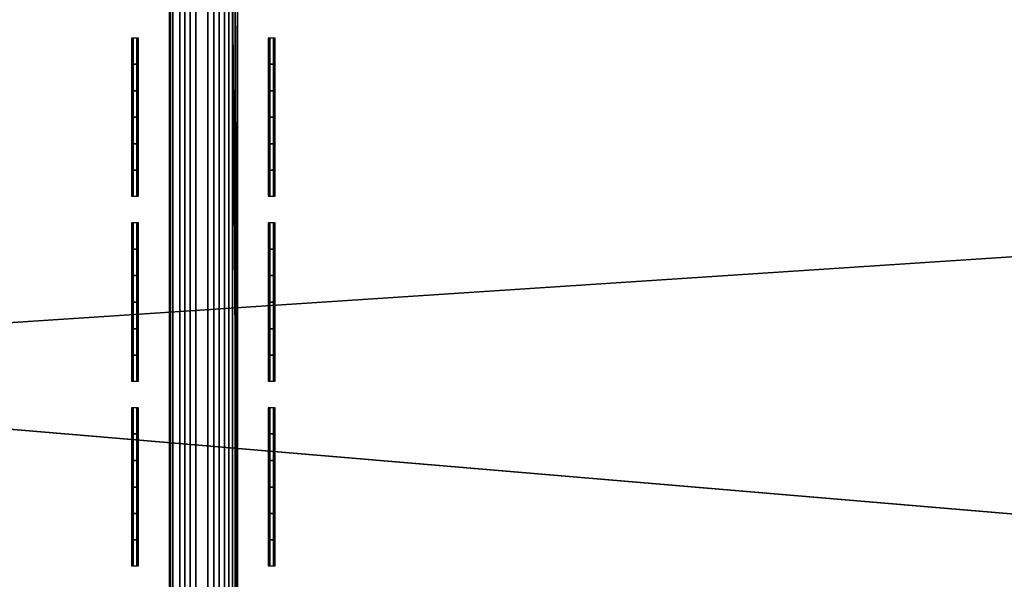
# Model space of a CAD drawing. Header units: inches. Extents: x 0 to 46, y -28.1 to 0.
# Tile 213 of 256: x 22.9 to 24.3, y -2.4 to -1.6. Entities that reach past the tile are written whole.
import ezdxf

# ---------------------------------------------------------------- set-up
doc = ezdxf.new("R2010")
doc.units = ezdxf.units.IN
doc.header["$LTSCALE"] = 0.03937
doc.header["$MEASUREMENT"] = 0
for name, color, linetype in [('A-FURN-3-ST-BK', 151, 'Continuous'), ('A-FURN-3-ST-SEAM', 250, 'Continuous'), ('A-FURN-3-STITCH', 15, 'Continuous')]:
    doc.layers.add(name, color=color, linetype=linetype)

msp = doc.modelspace()

# ---------------------------------------------------------------- meshes
at = {"layer": 'A-FURN-3-ST-BK'}
mesh = msp.add_polyface(dxfattribs=at)
corners = [(0.25, -5.4128, 31.5464), (45.75, -5.4128, 31.5464), (0.25, -5.2796, 31.8907), (45.75, -5.2796, 31.8907), (0.25, -5.0854, 32.2047), (45.75, -5.0854, 32.2047), (0.25, -4.8367, 32.4776), (45.75, -4.8367, 32.4776), (0.25, -4.5421, 32.7002), (45.75, -4.5421, 32.7002), (0.25, -4.2116, 32.8648), (45.75, -4.2116, 32.8648), (0.25, -3.8565, 32.9659), (45.75, -3.8565, 32.9659), (0.25, -3.4889, 33), (45.75, -0.5, 33), (0.25, -0.5, 33), (0.25, -0.3087, 32.9619), (45.75, -0.3087, 32.9619), (0.25, -0.1464, 32.8536), (45.75, -0.1464, 32.8536), (0.25, -0.0381, 32.6913), (45.75, -0.0381, 32.6913), (0.25, 0, 32.5), (45.75, 0, 5.25), (0.25, 0, 5.25), (0.25, -0.0335, 5.125), (45.75, -0.0335, 5.125), (0.25, -0.125, 5.0335), (45.75, -0.125, 5.0335), (0.25, -0.25, 5), (45.75, -4.1002, 5), (0.25, -4.1002, 5), (0.125, -0.0335, 32.5), (0.125, -0.3215, 32.931), (0.125, -0.1701, 32.8299), (0.125, -0.069, 32.6785), (0.125, -3.4889, 32.9665), (0.125, -5.2496, 31.8758), (0.125, -5.0586, 32.1845), (0.125, -4.8141, 32.4529), (0.125, -4.5245, 32.6717), (0.125, -4.1995, 32.8336), (0.125, -3.8504, 32.933), (0.125, -9.047, 18.6274), (0.25, -9.0792, 18.6366), (0.25, -9.0961, 18.4537), (0.125, -9.0627, 18.4568), (0.25, -9.0457, 18.277), (0.125, -9.0158, 18.2919), (0.25, -8.935, 18.1304), (0.125, -8.9124, 18.1552), (0.25, -8.7788, 18.0337), (0.125, -8.7667, 18.065), (0.25, -8.5982, 18), (0.1628, -0.0325, 5.1628), (0.244, -0.0451, 5.1069), (0.1878, -0.1355, 5.0367), (0.1878, -4.2147, 5.0367), (0.25, -4.2251, 5.0335), (0.2439, -4.3051, 5.1068), (0.25, -4.3166, 5.1249), (0.1629, -4.3176, 5.1627), (0.25, -4.3502, 5.2498), (0.25, -4.3592, 16.9008), (45.75, -4.3592, 16.9008), (0.25, -4.3968, 17.1854), (45.75, -4.3968, 17.1854), (0.25, -4.5068, 17.4505), (45.75, -4.5068, 17.4505), (0.25, -4.6816, 17.6781), (45.75, -4.6816, 17.6781), (0.25, -4.9094, 17.8528), (45.75, -4.9094, 17.8528), (0.25, -5.1746, 17.9626), (45.75, -5.1746, 17.9626), (0.25, -5.4592, 18), (45.75, -4.2251, 5.0335), (45.75, -4.3166, 5.1249), (45.75, -8.5982, 18), (45.75, -8.7788, 18.0337), (45.75, -8.935, 18.1304), (45.75, -9.0457, 18.277), (45.75, -9.0961, 18.4537)]
mesh.append_faces([[corners[k] for k in face] for face in [(0, 1, 2), (2, 3, 4), (4, 5, 6), (6, 7, 8), (8, 9, 10), (10, 11, 12), (12, 13, 14), (14, 15, 16), (16, 15, 17), (17, 18, 19), (19, 20, 21), (21, 22, 23), (23, 24, 25), (25, 24, 26), (26, 27, 28), (28, 29, 30), (30, 31, 32), (25, 33, 23), (34, 16, 17), (35, 17, 19), (36, 19, 21), (33, 21, 23), (16, 37, 14), (37, 12, 14), (38, 0, 2), (39, 2, 4), (40, 4, 6), (41, 6, 8), (42, 8, 10), (43, 10, 12), (0, 44, 45), (45, 44, 46), (46, 47, 48), (48, 49, 50), (50, 51, 52), (52, 53, 54), (55, 25, 26), (55, 26, 56), (56, 26, 28), (56, 28, 57), (57, 28, 30), (58, 32, 59), (58, 59, 60), (60, 59, 61), (60, 61, 62), (62, 61, 63), (64, 65, 66), (66, 67, 68), (68, 69, 70), (70, 71, 72), (72, 73, 74), (74, 75, 76), (63, 65, 64), (32, 31, 59), (59, 77, 61), (61, 78, 63), (45, 1, 0), (54, 79, 52), (52, 80, 50), (50, 81, 48), (48, 82, 46), (46, 83, 45), (76, 79, 54)]])
mesh = msp.add_polyface(dxfattribs=at)
corners = [(45.75, 0, 32.5), (45.875, -0.0335, 5.25), (45.75, 0, 5.25), (45.75, -0.5, 33), (45.875, -0.5, 32.9665), (45.75, -0.3087, 32.9619), (45.875, -0.3215, 32.931), (45.75, -0.1464, 32.8536), (45.875, -0.1701, 32.8299), (45.75, -0.0381, 32.6913), (45.875, -0.069, 32.6785), (45.75, -3.4889, 33), (45.75, -5.4128, 31.5464), (45.875, -5.3806, 31.5372), (45.75, -5.2796, 31.8907), (45.875, -5.2496, 31.8758), (45.75, -5.0854, 32.2047), (45.875, -5.0586, 32.1845), (45.75, -4.8367, 32.4776), (45.875, -4.8141, 32.4529), (45.75, -4.5421, 32.7002), (45.875, -4.5245, 32.6717), (45.75, -4.2116, 32.8648), (45.875, -4.1995, 32.8336), (45.75, -3.8565, 32.9659), (45.875, -3.8504, 32.933), (45.75, -9.0792, 18.6366), (45.75, -4.3502, 5.2498), (45.875, -4.3257, 16.9009), (45.75, -4.3592, 16.9008), (45.875, -4.3542, 17.153), (45.75, -4.3968, 17.1854), (45.875, -4.4382, 17.3924), (45.75, -4.5068, 17.4505), (45.875, -4.5733, 17.6071), (45.75, -4.6816, 17.6781), (45.8122, -0.1355, 5.0367), (45.75, -0.25, 5), (45.75, -0.125, 5.0335), (45.756, -0.0451, 5.1069), (45.75, -0.0335, 5.125), (45.8372, -0.0325, 5.1628), (45.8371, -4.3176, 5.1627), (45.75, -4.3166, 5.1249), (45.7561, -4.3051, 5.1068), (45.75, -4.2251, 5.0335), (45.8122, -4.2147, 5.0367), (45.75, -4.1002, 5), (0.25, -5.2796, 31.8907), (0.25, -5.0854, 32.2047), (0.25, -4.8367, 32.4776), (0.25, -4.5421, 32.7002), (0.25, -4.2116, 32.8648), (0.25, -3.8565, 32.9659), (0.25, -3.4889, 33), (0.25, -0.3087, 32.9619), (0.25, -0.1464, 32.8536), (0.25, -0.0381, 32.6913), (0.25, 0, 32.5), (0.25, -0.0335, 5.125), (0.25, -0.125, 5.0335), (0.25, -0.25, 5), (0.25, -4.3968, 17.1854), (0.25, -4.5068, 17.4505), (0.25, -4.6816, 17.6781), (0.25, -4.9094, 17.8528), (45.75, -4.9094, 17.8528), (0.25, -5.1746, 17.9626), (45.75, -5.1746, 17.9626), (0.25, -5.4592, 18), (45.75, -5.4592, 18), (0.25, -4.3502, 5.2498), (0.25, -4.2251, 5.0335), (0.25, -4.3166, 5.1249), (0.25, -9.0792, 18.6366), (0.25, -8.7788, 18.0337), (45.75, -8.5982, 18), (45.75, -8.7788, 18.0337), (0.25, -8.935, 18.1304), (45.75, -8.935, 18.1304), (0.25, -9.0457, 18.277), (45.75, -9.0457, 18.277), (0.25, -9.0961, 18.4537), (45.75, -9.0961, 18.4537)]
mesh.append_faces([[corners[k] for k in face] for face in [(0, 1, 2), (3, 4, 5), (5, 6, 7), (7, 8, 9), (9, 10, 0), (3, 11, 4), (12, 13, 14), (14, 15, 16), (16, 17, 18), (18, 19, 20), (20, 21, 22), (22, 23, 24), (24, 25, 11), (12, 26, 13), (27, 28, 29), (29, 30, 31), (31, 32, 33), (33, 34, 35), (36, 37, 38), (36, 38, 39), (39, 38, 40), (39, 40, 41), (41, 40, 2), (42, 27, 43), (42, 43, 44), (44, 43, 45), (44, 45, 46), (46, 45, 47), (48, 12, 14), (49, 14, 16), (50, 16, 18), (51, 18, 20), (52, 20, 22), (53, 22, 24), (54, 24, 11), (11, 3, 54), (55, 3, 5), (56, 5, 7), (57, 7, 9), (58, 9, 0), (0, 2, 58), (59, 2, 40), (60, 40, 38), (61, 38, 37), (37, 47, 61), (62, 29, 31), (63, 31, 33), (64, 33, 35), (65, 35, 66), (67, 66, 68), (69, 68, 70), (27, 29, 71), (72, 47, 45), (73, 45, 43), (71, 43, 27), (26, 12, 74), (75, 76, 77), (78, 77, 79), (80, 79, 81), (82, 81, 83), (74, 83, 26), (70, 76, 69)]])
at = {"layer": 'A-FURN-3-ST-SEAM'}
mesh = msp.add_polyface(dxfattribs=at)
corners = [(23.1405, -0.5, 33.0472), (23.1054, -0.5, 33.0459), (23.1054, -1.4963, 33.0459), (23.1405, -1.4963, 33.0472), (23.1054, -2.4926, 33.0459), (23.1405, -2.4926, 33.0472), (23.0753, -2.4926, 33.0045), (23.0801, -2.4926, 33.0217), (23.0801, -1.4963, 33.0217), (23.0753, -1.4963, 33.0045), (23.0801, -0.5, 33.0217), (23.0753, -0.5, 33.0045), (23.0769, -0.5, 32.9868), (23.0769, -1.4963, 32.9868), (23.0769, -2.4926, 32.9868), (23.1317, -2.4926, 32.9505), (23.114, -2.4926, 32.9515), (23.114, -1.4963, 32.9515), (23.1317, -1.4963, 32.9505), (23.114, -0.5, 32.9515), (23.1317, -0.5, 32.9505), (23.1622, -0.5, 32.9675), (23.1715, -0.5, 32.9826), (23.1715, -1.4963, 32.9826), (23.1622, -1.4963, 32.9675), (23.1715, -2.4926, 32.9826), (23.1622, -2.4926, 32.9675), (23.175, -2.4926, 33), (23.175, -1.4963, 33), (23.175, -0.5, 33), (23.1484, -2.4926, 32.9563), (23.1484, -1.4963, 32.9563), (23.1484, -0.5, 32.9563), (23.1679, -2.4926, 33.0255), (23.175, -3.4889, 33), (23.1679, -1.4963, 33.0255), (23.1679, -0.5, 33.0255), (23.0978, -0.5, 32.9588), (23.0978, -1.4963, 32.9588), (23.0978, -2.4926, 32.9588), (23.0905, -0.5, 33.0362), (23.0905, -1.4963, 33.0362), (23.0905, -2.4926, 33.0362), (23.1562, -0.5, 33.039), (23.1562, -1.4963, 33.039), (23.1562, -2.4926, 33.039)]
mesh.append_faces([[corners[k] for k in face] for face in [(0, 1, 2, 3), (3, 2, 4, 5), (6, 7, 8, 9), (9, 8, 10, 11), (11, 12, 13, 9), (9, 13, 14, 6), (15, 16, 17, 18), (18, 17, 19, 20), (21, 22, 23, 24), (24, 23, 25, 26), (27, 25, 28), (28, 25, 23), (28, 23, 29), (26, 30, 31, 24), (24, 31, 32, 21), (33, 34, 27), (33, 27, 35), (35, 27, 28), (35, 28, 36), (20, 32, 31, 18), (18, 31, 30, 15), (37, 19, 17, 38), (38, 17, 16, 39), (12, 37, 38, 13), (13, 38, 39, 14), (40, 10, 8, 41), (41, 8, 7, 42), (1, 40, 41, 2), (2, 41, 42, 4), (43, 0, 3, 44), (44, 3, 5, 45), (36, 43, 44, 35), (35, 44, 45, 33)]])
at = {"layer": 'A-FURN-3-STITCH'}
mesh = msp.add_polymesh((7, 4), dxfattribs=at)
for k, corner in enumerate([(23.0194, -1.8193, 32.9993), (23.0221, -1.8193, 32.9992), (23.0273, -1.8193, 32.9992), (23.0299, -1.8193, 32.9993), (23.0194, -1.781, 33.0072), (23.0221, -1.7811, 33.0117), (23.0273, -1.7811, 33.0117), (23.0299, -1.781, 33.0072), (23.0194, -1.7423, 33.0121), (23.0221, -1.7423, 33.0166), (23.0273, -1.7423, 33.0166), (23.0299, -1.7423, 33.0121), (23.0194, -1.7032, 33.0139), (23.0221, -1.7032, 33.0184), (23.0273, -1.7032, 33.0184), (23.0299, -1.7032, 33.0139), (23.0194, -1.6641, 33.0127), (23.0221, -1.6641, 33.0172), (23.0273, -1.6641, 33.0172), (23.0299, -1.6641, 33.0127), (23.0194, -1.6252, 33.0084), (23.0221, -1.6253, 33.0129), (23.0273, -1.6253, 33.0129), (23.0299, -1.6252, 33.0084), (23.0194, -1.5868, 33.0011), (23.0221, -1.5868, 33.0011), (23.0273, -1.5868, 33.0011), (23.0299, -1.5868, 33.0011)]):
    mesh.set_mesh_vertex(divmod(k, 4), corner)
mesh = msp.add_polymesh((7, 4), dxfattribs=at)
for k, corner in enumerate([(23.2201, -1.8193, 32.9993), (23.2227, -1.8193, 32.9992), (23.2279, -1.8193, 32.9992), (23.2306, -1.8193, 32.9993), (23.2201, -1.781, 33.0072), (23.2227, -1.7811, 33.0117), (23.2279, -1.7811, 33.0117), (23.2306, -1.781, 33.0072), (23.2201, -1.7423, 33.0121), (23.2227, -1.7423, 33.0166), (23.2279, -1.7423, 33.0166), (23.2306, -1.7423, 33.0121), (23.2201, -1.7032, 33.0139), (23.2227, -1.7032, 33.0184), (23.2279, -1.7032, 33.0184), (23.2306, -1.7032, 33.0139), (23.2201, -1.6641, 33.0127), (23.2227, -1.6641, 33.0172), (23.2279, -1.6641, 33.0172), (23.2306, -1.6641, 33.0127), (23.2201, -1.6252, 33.0084), (23.2227, -1.6253, 33.0129), (23.2279, -1.6253, 33.0129), (23.2306, -1.6252, 33.0084), (23.2201, -1.5868, 33.0011), (23.2227, -1.5868, 33.0011), (23.2279, -1.5868, 33.0011), (23.2306, -1.5868, 33.0011)]):
    mesh.set_mesh_vertex(divmod(k, 4), corner)
mesh = msp.add_polymesh((7, 4), dxfattribs=at)
for k, corner in enumerate([(23.0194, -2.0911, 32.9993), (23.0221, -2.0911, 32.9992), (23.0273, -2.0911, 32.9992), (23.0299, -2.0911, 32.9993), (23.0194, -2.0528, 33.0072), (23.0221, -2.0528, 33.0117), (23.0273, -2.0528, 33.0117), (23.0299, -2.0528, 33.0072), (23.0194, -2.014, 33.0121), (23.0221, -2.014, 33.0166), (23.0273, -2.014, 33.0166), (23.0299, -2.014, 33.0121), (23.0194, -1.9749, 33.0139), (23.0221, -1.9749, 33.0184), (23.0273, -1.9749, 33.0184), (23.0299, -1.9749, 33.0139), (23.0194, -1.9358, 33.0127), (23.0221, -1.9359, 33.0172), (23.0273, -1.9359, 33.0172), (23.0299, -1.9358, 33.0127), (23.0194, -1.897, 33.0084), (23.0221, -1.897, 33.0129), (23.0273, -1.897, 33.0129), (23.0299, -1.897, 33.0084), (23.0194, -1.8586, 33.0011), (23.0221, -1.8586, 33.0011), (23.0273, -1.8586, 33.0011), (23.0299, -1.8586, 33.0011)]):
    mesh.set_mesh_vertex(divmod(k, 4), corner)
mesh = msp.add_polymesh((7, 4), dxfattribs=at)
for k, corner in enumerate([(23.2201, -2.0911, 32.9993), (23.2227, -2.0911, 32.9992), (23.2279, -2.0911, 32.9992), (23.2306, -2.0911, 32.9993), (23.2201, -2.0528, 33.0072), (23.2227, -2.0528, 33.0117), (23.2279, -2.0528, 33.0117), (23.2306, -2.0528, 33.0072), (23.2201, -2.014, 33.0121), (23.2227, -2.014, 33.0166), (23.2279, -2.014, 33.0166), (23.2306, -2.014, 33.0121), (23.2201, -1.9749, 33.0139), (23.2227, -1.9749, 33.0184), (23.2279, -1.9749, 33.0184), (23.2306, -1.9749, 33.0139), (23.2201, -1.9358, 33.0127), (23.2227, -1.9359, 33.0172), (23.2279, -1.9359, 33.0172), (23.2306, -1.9358, 33.0127), (23.2201, -1.897, 33.0084), (23.2227, -1.897, 33.0129), (23.2279, -1.897, 33.0129), (23.2306, -1.897, 33.0084), (23.2201, -1.8586, 33.0011), (23.2227, -1.8586, 33.0011), (23.2279, -1.8586, 33.0011), (23.2306, -1.8586, 33.0011)]):
    mesh.set_mesh_vertex(divmod(k, 4), corner)
mesh = msp.add_polymesh((7, 4), dxfattribs=at)
for k, corner in enumerate([(23.0194, -2.3628, 32.9993), (23.0221, -2.3628, 32.9992), (23.0273, -2.3628, 32.9992), (23.0299, -2.3628, 32.9993), (23.0194, -2.3245, 33.0072), (23.0221, -2.3245, 33.0117), (23.0273, -2.3245, 33.0117), (23.0299, -2.3245, 33.0072), (23.0194, -2.2857, 33.0121), (23.0221, -2.2857, 33.0166), (23.0273, -2.2857, 33.0166), (23.0299, -2.2857, 33.0121), (23.0194, -2.2466, 33.0139), (23.0221, -2.2467, 33.0184), (23.0273, -2.2467, 33.0184), (23.0299, -2.2466, 33.0139), (23.0194, -2.2076, 33.0127), (23.0221, -2.2076, 33.0172), (23.0273, -2.2076, 33.0172), (23.0299, -2.2076, 33.0127), (23.0194, -2.1687, 33.0084), (23.0221, -2.1687, 33.0129), (23.0273, -2.1687, 33.0129), (23.0299, -2.1687, 33.0084), (23.0194, -2.1303, 33.0011), (23.0221, -2.1303, 33.0011), (23.0273, -2.1303, 33.0011), (23.0299, -2.1303, 33.0011)]):
    mesh.set_mesh_vertex(divmod(k, 4), corner)
mesh = msp.add_polymesh((7, 4), dxfattribs=at)
for k, corner in enumerate([(23.2201, -2.3628, 32.9993), (23.2227, -2.3628, 32.9992), (23.2279, -2.3628, 32.9992), (23.2306, -2.3628, 32.9993), (23.2201, -2.3245, 33.0072), (23.2227, -2.3245, 33.0117), (23.2279, -2.3245, 33.0117), (23.2306, -2.3245, 33.0072), (23.2201, -2.2857, 33.0121), (23.2227, -2.2857, 33.0166), (23.2279, -2.2857, 33.0166), (23.2306, -2.2857, 33.0121), (23.2201, -2.2466, 33.0139), (23.2227, -2.2467, 33.0184), (23.2279, -2.2467, 33.0184), (23.2306, -2.2466, 33.0139), (23.2201, -2.2076, 33.0127), (23.2227, -2.2076, 33.0172), (23.2279, -2.2076, 33.0172), (23.2306, -2.2076, 33.0127), (23.2201, -2.1687, 33.0084), (23.2227, -2.1687, 33.0129), (23.2279, -2.1687, 33.0129), (23.2306, -2.1687, 33.0084), (23.2201, -2.1303, 33.0011), (23.2227, -2.1303, 33.0011), (23.2279, -2.1303, 33.0011), (23.2306, -2.1303, 33.0011)]):
    mesh.set_mesh_vertex(divmod(k, 4), corner)

doc.saveas('drawing.dxf')
